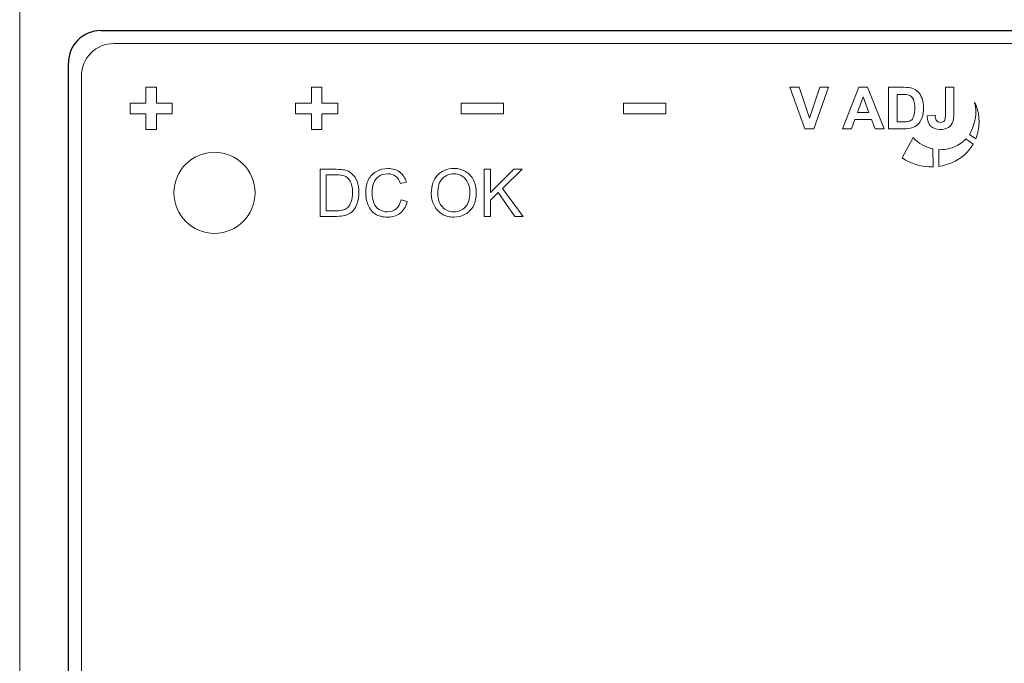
# Model space of a CAD drawing. Header units: inches. Extents: x 0 to 5108, y 0 to 2887.
# Tile 6 of 12: x 274 to 305, y 149 to 168. Entities that reach past the tile are written whole.
import ezdxf

# ---------------------------------------------------------------- set-up
doc = ezdxf.new("R2010")
doc.units = ezdxf.units.IN
doc.header["$MEASUREMENT"] = 0
doc.layers.add('Dimension', color=2, linetype='Continuous', lineweight=9)
doc.styles.add('ROMANS', font='romans')
doc.dimstyles.new('yutana', dxfattribs={"dimscale": 2, "dimtxt": 2, "dimasz": 1.5, "dimexe": 1, "dimexo": 1, "dimgap": 1, "dimtad": 1, "dimdec": 1, "dimzin": 0, "dimdsep": 46, "dimtxsty": 'ROMANS', "dimcen": 0, "dimadec": 0, "dimazin": 0, "dimtp": 0.01, "dimtm": 0.01, "dimtfac": 1, "dimtdec": 1, "dimtmove": 0, "dimatfit": 3, "dimfxl": 1, "dimtolj": 1, "dimtzin": 0, "dimlwd": 0, "dimlwe": 0, "dimarcsym": 0})

# ---------------------------------------------------------------- blocks, each defined once
blk = doc.blocks.new('*D21')
at = {"layer": 'Defpoints', "color": 0}
for p in [(357.306, 190.501), (378.806, 190.501), (274.306, 106.501)]:
    blk.add_point(p, dxfattribs=at)
at = {"layer": 'Dimension', "color": 0, "lineweight": 0}
for p, q in [((359.306, 190.501), (380.806, 190.501)), ((378.806, 112.501), (378.806, 184.501)), ((276.306, 106.501), (380.806, 106.501))]:
    blk.add_line(p, q, dxfattribs=at)
at = {"layer": 'Dimension', "color": 0}
for points in [[(377.806, 184.501), (379.806, 184.501), (378.806, 190.501)], [(377.806, 112.501), (379.806, 112.501), (378.806, 106.501)]]:
    blk.add_solid(points, dxfattribs=at)
at = {"layer": 'Dimension', "color": 0, "insert": (374.306, 148.501), "char_height": 5, "attachment_point": 5, "rotation": 90, "style": 'ROMANS'}
blk.add_mtext('\\A1;84.0', dxfattribs=at)
blk = doc.blocks.new('*D18')
at = {"color": 0, "lineweight": 0}
for p, q in [((274.306, 108.501), (274.306, 209.001)), ((357.306, 192.501), (357.306, 209.001)), ((277.306, 207.001), (354.306, 207.001))]:
    blk.add_line(p, q, dxfattribs=at)
at = {"color": 0}
for points in [[(277.306, 207.501), (277.306, 206.501), (274.306, 207.001)], [(354.306, 207.501), (354.306, 206.501), (357.306, 207.001)]]:
    blk.add_solid(points, dxfattribs=at)
at = {"layer": 'Defpoints', "color": 0}
for p in [(357.306, 207.001), (357.306, 190.501), (274.306, 106.501)]:
    blk.add_point(p, dxfattribs=at)
at = {"color": 0, "insert": (315.806, 211.001), "char_height": 4, "attachment_point": 5, "style": 'ROMANS'}
blk.add_mtext('\\A1;83.0', dxfattribs=at)

msp = doc.modelspace()

# ---------------------------------------------------------------- linework, layer by layer
at = {"linetype": 'Continuous'}
for p, q in [((276.806, 168.001), (354.806, 168.001)), ((275.806, 130.001), (275.806, 167.001))]:
    msp.add_line(p, q, dxfattribs=at)
at = {"lineweight": 0}
for p, q in [((278.193, 165.768), (278.193, 166.251)), ((278.193, 166.251), (278.517, 166.251)), ((278.517, 166.251), (278.517, 165.768)), ((283.293, 165.768), (283.293, 166.251)), ((283.293, 166.251), (283.617, 166.251)), ((283.617, 166.251), (283.617, 165.768)), ((298.488, 164.973), (298.031, 166.251)), ((298.031, 166.251), (298.311, 166.251)), ((298.311, 166.251), (298.634, 165.305)), ((298.634, 165.305), (298.947, 166.251)), ((299.221, 166.251), (298.763, 164.973)), ((298.947, 166.251), (299.221, 166.251)), ((299.653, 164.973), (300.15, 166.251)), ((300.15, 166.251), (300.423, 166.251)), ((300.423, 166.251), (300.935, 164.973)), ((300.284, 165.953), (300.111, 165.478)), ((300.46, 165.478), (300.284, 165.953)), ((277.706, 165.434), (277.706, 165.768)), ((277.706, 165.768), (278.193, 165.768)), ((278.517, 165.768), (279.006, 165.768)), ((279.006, 165.768), (279.006, 165.434)), ((282.806, 165.434), (282.806, 165.768)), ((282.806, 165.768), (283.293, 165.768)), ((283.617, 165.768), (284.106, 165.768)), ((284.106, 165.768), (284.106, 165.434)), ((287.905, 165.436), (287.905, 165.766)), ((287.905, 165.766), (289.205, 165.766)), ((289.205, 165.766), (289.205, 165.436)), ((292.905, 165.436), (292.905, 165.766)), ((292.905, 165.766), (294.205, 165.766)), ((294.205, 165.766), (294.205, 165.436)), ((278.193, 165.434), (277.706, 165.434)), ((278.193, 164.951), (278.193, 165.434)), ((279.006, 165.434), (278.517, 165.434)), ((278.517, 165.434), (278.517, 164.951)), ((283.293, 165.434), (282.806, 165.434)), ((283.293, 164.951), (283.293, 165.434)), ((284.106, 165.434), (283.617, 165.434)), ((283.617, 165.434), (283.617, 164.951)), ((289.205, 165.436), (287.905, 165.436)), ((294.205, 165.436), (292.905, 165.436)), ((300.111, 165.478), (300.46, 165.478)), ((300.032, 165.263), (299.926, 164.973)), ((300.543, 165.263), (300.032, 165.263)), ((300.654, 164.973), (300.543, 165.263)), ((278.517, 164.951), (278.193, 164.951)), ((283.617, 164.951), (283.293, 164.951)), ((298.763, 164.973), (298.488, 164.973)), ((299.926, 164.973), (299.653, 164.973)), ((300.935, 164.973), (300.654, 164.973)), ((288.61, 162.275), (288.61, 163.725)), ((288.61, 163.725), (288.803, 163.725)), ((288.803, 163.725), (288.803, 163.006)), ((288.803, 163.006), (289.523, 163.725)), ((289.782, 163.725), (289.174, 163.137)), ((289.523, 163.725), (289.782, 163.725)), ((289.04, 163.009), (288.803, 162.778)), ((289.556, 162.275), (289.04, 163.009)), ((289.174, 163.137), (289.809, 162.275)), ((288.803, 162.778), (288.803, 162.275)), ((288.803, 162.275), (288.61, 162.275)), ((289.809, 162.275), (289.556, 162.275))]:
    msp.add_line(p, q, dxfattribs=at)
msp.add_lwpolyline([(276.206, 130.601), (276.206, 166.601, -0.414214), (277.206, 167.601), (354.206, 167.601, -0.414214), (355.206, 166.601), (355.206, 132.601), (352.206, 129.601), (277.206, 129.601, -0.414214)], format="xyb", close=True, dxfattribs=at)
msp.add_circle((280.306, 163.001), 1.25, dxfattribs=at)
at = {"linetype": 'Continuous'}
msp.add_arc((276.806, 167.001), 1, 90, 180, dxfattribs=at)
at = {"lineweight": 0}
for points in [[(301.071, 166.251), (301.071, 166.251), (301.543, 166.251), (301.543, 166.251)], [(301.071, 164.973), (301.071, 164.973), (301.071, 166.251), (301.071, 166.251)], [(301.543, 166.251), (301.649, 166.251), (301.73, 166.243), (301.786, 166.226)], [(301.786, 166.226), (301.861, 166.204), (301.925, 166.165), (301.979, 166.108)], [(302.823, 166.251), (302.823, 166.251), (303.08, 166.251), (303.08, 166.251)], [(302.823, 165.425), (302.823, 165.425), (302.823, 166.251), (302.823, 166.251)], [(303.08, 166.251), (303.08, 166.251), (303.08, 165.441), (303.08, 165.441)], [(301.329, 166.035), (301.329, 166.035), (301.329, 165.188), (301.329, 165.188)], [(301.445, 166.035), (301.445, 166.035), (301.329, 166.035), (301.329, 166.035)], [(301.657, 166.022), (301.621, 166.03), (301.55, 166.035), (301.445, 166.035)], [(301.776, 165.962), (301.745, 165.992), (301.705, 166.012), (301.657, 166.022)], [(301.849, 165.838), (301.832, 165.891), (301.808, 165.933), (301.776, 165.962)], [(301.979, 166.108), (302.032, 166.053), (302.073, 165.983), (302.101, 165.902)], [(303.715, 165.796), (303.829, 165.448), (303.712, 165.087), (303.565, 164.797)], [(303.753, 165.717), (303.741, 165.745), (303.728, 165.77), (303.715, 165.796)], [(303.752, 164.66), (303.888, 164.986), (303.899, 165.364), (303.753, 165.717)], [(302.104, 165.328), (302.071, 165.235), (302.026, 165.159), (301.967, 165.102)], [(302.262, 165.368), (302.262, 165.368), (302.505, 165.395), (302.505, 165.395)], [(302.365, 165.057), (302.297, 165.127), (302.263, 165.231), (302.262, 165.368)], [(302.505, 165.395), (302.508, 165.322), (302.519, 165.27), (302.538, 165.24)], [(302.787, 165.221), (302.811, 165.253), (302.823, 165.321), (302.823, 165.425)], [(303.08, 165.441), (303.08, 165.336), (303.07, 165.255), (303.052, 165.197)], [(301.329, 165.188), (301.329, 165.188), (301.522, 165.188), (301.522, 165.188)], [(301.522, 165.188), (301.594, 165.188), (301.646, 165.192), (301.678, 165.2)], [(301.785, 165), (301.728, 164.982), (301.652, 164.973), (301.557, 164.973)], [(301.967, 165.102), (301.922, 165.058), (301.861, 165.024), (301.785, 165)], [(301.557, 164.973), (301.557, 164.973), (301.071, 164.973), (301.071, 164.973)], [(301.828, 164.7), (301.828, 164.7), (301.484, 164.079), (301.484, 164.079)], [(302.432, 164.353), (302.202, 164.402), (301.989, 164.521), (301.828, 164.7)], [(303.565, 164.797), (303.565, 164.797), (303.752, 164.66), (303.752, 164.66)], [(303.086, 164.413), (302.931, 164.349), (302.769, 164.324), (302.612, 164.331)], [(303.021, 163.929), (303.305, 164.046), (303.527, 164.251), (303.67, 164.497)], [(303.449, 164.659), (303.349, 164.556), (303.227, 164.472), (303.086, 164.413)], [(303.67, 164.497), (303.67, 164.497), (303.449, 164.659), (303.449, 164.659)], [(301.484, 164.079), (301.774, 163.887), (302.095, 163.784), (302.439, 163.798)], [(302.439, 163.798), (302.439, 163.798), (302.432, 164.353), (302.432, 164.353)], [(302.612, 164.331), (302.612, 164.331), (302.618, 163.814), (302.618, 163.814)], [(302.618, 163.814), (302.75, 163.834), (302.884, 163.872), (303.021, 163.929)], [(283.556, 162.275), (283.556, 162.275), (283.556, 163.725), (283.556, 163.725)], [(283.556, 163.725), (283.556, 163.725), (284.055, 163.725), (284.055, 163.725)], [(284.052, 163.554), (284.052, 163.554), (283.748, 163.554), (283.748, 163.554)], [(283.748, 163.554), (283.748, 163.554), (283.748, 162.446), (283.748, 162.446)], [(284.3, 163.524), (284.249, 163.544), (284.166, 163.554), (284.052, 163.554)], [(284.055, 163.725), (284.168, 163.725), (284.254, 163.718), (284.314, 163.704)], [(284.482, 163.36), (284.432, 163.442), (284.371, 163.496), (284.3, 163.524)], [(284.314, 163.704), (284.396, 163.685), (284.467, 163.65), (284.526, 163.6)], [(285.049, 163.406), (285.107, 163.518), (285.189, 163.604), (285.295, 163.662)], [(285.364, 163.505), (285.289, 163.452), (285.237, 163.38), (285.207, 163.29)], [(286.013, 163.638), (286.112, 163.565), (286.181, 163.461), (286.219, 163.327)], [(286.985, 162.981), (286.985, 163.222), (287.05, 163.41), (287.179, 163.546)], [(288.114, 163.308), (288.074, 163.396), (288.016, 163.464), (287.938, 163.512)], [(288.041, 163.654), (288.149, 163.591), (288.231, 163.501), (288.286, 163.387)], [(286.219, 163.327), (286.219, 163.327), (286.031, 163.283), (286.031, 163.283)], [(287.068, 162.619), (287.012, 162.733), (286.985, 162.854), (286.985, 162.981)], [(287.183, 162.978), (287.183, 162.803), (287.229, 162.666), (287.324, 162.566)], [(284.716, 162.715), (284.69, 162.63), (284.657, 162.56), (284.617, 162.504)], [(286.244, 162.735), (286.204, 162.577), (286.132, 162.457), (286.027, 162.375)], [(286.053, 162.783), (286.053, 162.783), (286.244, 162.735), (286.244, 162.735)], [(284.079, 162.275), (284.079, 162.275), (283.556, 162.275), (283.556, 162.275)], [(283.748, 162.446), (283.748, 162.446), (284.057, 162.446), (284.057, 162.446)], [(284.057, 162.446), (284.153, 162.446), (284.228, 162.455), (284.282, 162.473)], [(284.311, 162.3), (284.244, 162.283), (284.167, 162.275), (284.079, 162.275)], [(284.485, 162.373), (284.437, 162.34), (284.38, 162.316), (284.311, 162.3)], [(284.617, 162.504), (284.577, 162.448), (284.533, 162.404), (284.485, 162.373)]]:
    msp.add_open_spline(points, degree=3, dxfattribs=at)
for points, knots in [([(302.101, 165.902), (302.128, 165.82), (302.143, 165.719), (302.143, 165.599), (302.143, 165.494), (302.13, 165.403), (302.104, 165.328)], [4, 4, 4, 4, 5, 5, 5, 6, 6, 6, 6]), ([(301.849, 165.377), (301.867, 165.434), (301.876, 165.512), (301.876, 165.611), (301.876, 165.709), (301.867, 165.785), (301.849, 165.838)], [5, 5, 5, 5, 6, 6, 6, 7, 7, 7, 7]), ([(301.678, 165.2), (301.72, 165.211), (301.754, 165.228), (301.782, 165.253), (301.809, 165.278), (301.832, 165.319), (301.849, 165.377)], [3, 3, 3, 3, 4, 4, 4, 5, 5, 5, 5]), ([(303.052, 165.197), (303.027, 165.123), (302.982, 165.063), (302.916, 165.018), (302.851, 164.974), (302.764, 164.951), (302.656, 164.951), (302.53, 164.951), (302.433, 164.986), (302.365, 165.057)], [3, 3, 3, 3, 4, 4, 4, 5, 5, 5, 6, 6, 6, 6]), ([(302.538, 165.24), (302.565, 165.194), (302.608, 165.171), (302.665, 165.171), (302.722, 165.171), (302.763, 165.188), (302.787, 165.221)], [9, 9, 9, 9, 10, 10, 10, 11, 11, 11, 11]), ([(284.526, 163.6), (284.602, 163.536), (284.659, 163.453), (284.697, 163.352), (284.735, 163.252), (284.755, 163.137), (284.755, 163.008), (284.755, 162.898), (284.741, 162.801), (284.716, 162.715)], [4, 4, 4, 4, 5, 5, 5, 6, 6, 6, 7, 7, 7, 7]), ([(285.295, 163.662), (285.402, 163.72), (285.519, 163.749), (285.648, 163.749), (285.792, 163.749), (285.914, 163.713), (286.013, 163.638)], [8, 8, 8, 8, 9, 9, 9, 10, 10, 10, 10]), ([(286.031, 163.283), (285.998, 163.388), (285.949, 163.465), (285.885, 163.513), (285.82, 163.561), (285.74, 163.585), (285.643, 163.585), (285.532, 163.585), (285.439, 163.558), (285.364, 163.505)], [12, 12, 12, 12, 13, 13, 13, 14, 14, 14, 15, 15, 15, 15]), ([(287.179, 163.546), (287.308, 163.682), (287.475, 163.751), (287.679, 163.751), (287.813, 163.751), (287.934, 163.718), (288.041, 163.654)], [1, 1, 1, 1, 2, 2, 2, 3, 3, 3, 3]), ([(287.938, 163.512), (287.862, 163.561), (287.776, 163.585), (287.68, 163.585), (287.544, 163.585), (287.427, 163.538), (287.329, 163.445), (287.232, 163.352), (287.183, 163.197), (287.183, 162.978)], [6, 6, 6, 6, 7, 7, 7, 8, 8, 8, 9, 9, 9, 9]), ([(284.518, 162.732), (284.544, 162.808), (284.557, 162.901), (284.557, 163.011), (284.557, 163.162), (284.532, 163.279), (284.482, 163.36)], [4, 4, 4, 4, 5, 5, 5, 6, 6, 6, 6]), ([(286.027, 162.375), (285.923, 162.292), (285.795, 162.251), (285.644, 162.251), (285.488, 162.251), (285.361, 162.282), (285.263, 162.346), (285.165, 162.409), (285.091, 162.501), (285.04, 162.622), (284.989, 162.743), (284.963, 162.872), (284.963, 163.011), (284.963, 163.162), (284.992, 163.293), (285.049, 163.406)], [2, 2, 2, 2, 3, 3, 3, 4, 4, 4, 5, 5, 5, 6, 6, 6, 7, 7, 7, 7]), ([(285.207, 163.29), (285.176, 163.2), (285.16, 163.107), (285.16, 163.012), (285.16, 162.889), (285.179, 162.781), (285.215, 162.689)], [16, 16, 16, 16, 17, 17, 17, 18, 18, 18, 18]), ([(287.324, 162.566), (287.418, 162.465), (287.535, 162.415), (287.677, 162.415), (287.821, 162.415), (287.941, 162.466), (288.034, 162.567), (288.127, 162.668), (288.173, 162.812), (288.173, 162.999), (288.173, 163.117), (288.153, 163.22), (288.114, 163.308)], [1, 1, 1, 1, 2, 2, 2, 3, 3, 3, 4, 4, 4, 5, 5, 5, 5]), ([(288.286, 163.387), (288.343, 163.273), (288.371, 163.143), (288.371, 162.998), (288.371, 162.851), (288.342, 162.719), (288.282, 162.603), (288.223, 162.488), (288.139, 162.4), (288.03, 162.34)], [4, 4, 4, 4, 5, 5, 5, 6, 6, 6, 7, 7, 7, 7]), ([(284.282, 162.473), (284.336, 162.49), (284.38, 162.516), (284.412, 162.548), (284.458, 162.594), (284.493, 162.654), (284.518, 162.732)], [2, 2, 2, 2, 3, 3, 3, 4, 4, 4, 4]), ([(285.215, 162.689), (285.251, 162.597), (285.306, 162.528), (285.382, 162.483), (285.458, 162.437), (285.54, 162.415), (285.628, 162.415), (285.736, 162.415), (285.827, 162.446), (285.901, 162.508), (285.975, 162.57), (286.026, 162.661), (286.053, 162.783)], [18, 18, 18, 18, 19, 19, 19, 20, 20, 20, 21, 21, 21, 22, 22, 22, 22]), ([(288.03, 162.34), (287.921, 162.28), (287.804, 162.251), (287.678, 162.251), (287.542, 162.251), (287.42, 162.283), (287.312, 162.349), (287.205, 162.415), (287.123, 162.505), (287.068, 162.619)], [7, 7, 7, 7, 8, 8, 8, 9, 9, 9, 10, 10, 10, 10])]:
    msp.add_open_spline(points, degree=3, knots=knots, dxfattribs=at)

# ---------------------------------------------------------------- dimensions: what is measured, and where the dimension line sits
dim = msp.add_linear_dim(base=(357.306, 207.001), p1=(274.306, 106.501), p2=(357.306, 190.501), dimstyle='yutana')
dim.commit()
dim.dimension.update_dxf_attribs({"geometry": '*D18', "text_midpoint": (315.806, 211.001)})
at = {"layer": 'Dimension', "color": 7}
dim = msp.add_linear_dim(base=(378.806, 190.501), p1=(274.306, 106.501), p2=(357.306, 190.501), angle=90, dimstyle='yutana', override={"dimtxt": 2.5, "dimasz": 3}, dxfattribs=at)
dim.commit()
dim.dimension.update_dxf_attribs({"geometry": '*D21', "text_midpoint": (374.306, 148.501)})

doc.saveas('drawing.dxf')
